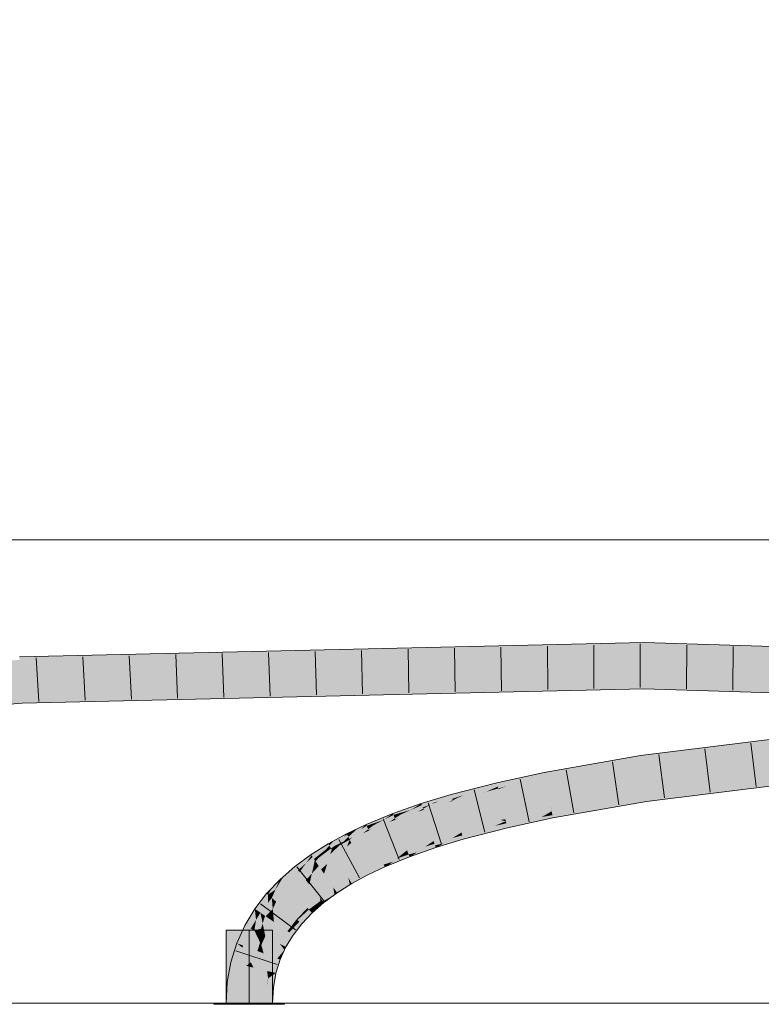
# Model space of a CAD drawing. Extents: x -620 to 300, y 62 to 1107.
# Tile 167 of 256: x 160.44 to 164.44, y 784.98 to 790.29. Entities that reach past the tile are written whole.
import ezdxf
from ezdxf.lldxf.tags import DXFTag

# ---------------------------------------------------------------- set-up
doc = ezdxf.new("R2010")
doc.units = 0
doc.layers.get('0').update_dxf_attribs({"lineweight": 35})
for name, color, linetype, lineweight, true_color in [('E_Detail_Beschriftung', 7, 'Continuous', 13, 0x009900), ('E_Leerrohr 25-A06G9G0X8I', 7, 'Continuous', 9, 0xff8000), ('E_Leerrohr 25-Shading', 7, 'Continuous', 9, 0xff8000), ('E_Leerrohr 32-A06G9G128I', 7, 'Continuous', 9, 0x00b300), ('E_Leerrohr 32-Shading', 7, 'Continuous', 9, 0x00b300)]:
    doc.layers.add(name, color=color, linetype=linetype, lineweight=lineweight, true_color=true_color)
doc.layers.add('E_Detail_Linie_Text_Bem', color=7, linetype='Continuous', lineweight=13)
doc.styles.get("Standard").update_dxf_attribs({"font": 'ARIALN.TTF'})
tags = doc.linetypes.add('STRICHPUNKT2-A06G9G0Y8I', pattern=[12.7, 6.35, -3.175, 0, -3.175]).pattern_tags.tags
tags[10:11] = [DXFTag(74, 4), DXFTag(75, 0), DXFTag(340, '0'), DXFTag(46, 0.0), DXFTag(50, 0.0), DXFTag(44, 0.0), DXFTag(45, 0.0)]
tags[8:9] = [DXFTag(74, 4), DXFTag(75, 0), DXFTag(340, '0'), DXFTag(46, 0.0), DXFTag(50, 0.0), DXFTag(44, 0.0), DXFTag(45, 0.0)]
tags[6:7] = [DXFTag(74, 4), DXFTag(75, 0), DXFTag(340, '0'), DXFTag(46, 0.0), DXFTag(50, 0.0), DXFTag(44, 0.0), DXFTag(45, 0.0)]
tags[4:5] = [DXFTag(74, 4), DXFTag(75, 0), DXFTag(340, '0'), DXFTag(46, 0.0), DXFTag(50, 0.0), DXFTag(44, 0.0), DXFTag(45, 0.0)]

# ---------------------------------------------------------------- blocks, each defined once
blk = doc.blocks.new('Shading-A06G9FMN8I', base_point=(255.3952, 758.4784))
at = {"layer": 'E_Leerrohr 25-Shading', "color": 31, "true_color": 0xecb67f}
for points in [[(161.6798, 785.3788), (161.5548, 785.3788), (161.6798, 784.9848), (161.5548, 784.9848)], [(161.8048, 785.3788), (161.6798, 785.3788), (161.8048, 784.9848), (161.6798, 784.9848)], [(161.5966, 784.9848), (161.4898, 784.9848), (161.5979, 784.9788), (161.4898, 784.9788)], [(161.6798, 784.9788), (161.6798, 784.9848), (161.5979, 784.9788), (161.5966, 784.9848)], [(161.7123, 784.9848), (161.6798, 784.9848), (161.7123, 784.9788), (161.6798, 784.9788)], [(161.8698, 784.9788), (161.8698, 784.9848), (161.7123, 784.9788), (161.7123, 784.9848)]]:
    blk.add_solid(points, dxfattribs=at)
at = {"layer": 'E_Leerrohr 32-Shading', "color": 83, "true_color": 0x7fbd7f}
for points in [[(160.443, 786.8165), (160.5512, 786.8202), (161.1741, 786.87), (162.7274, 786.9058)], [(160.4789, 786.8173), (163.8084, 786.9308), (160.5512, 786.8202)], [(160.4789, 786.8173), (163.1117, 786.8781), (163.8084, 786.9308), (163.8083, 786.9009)], [(160.5512, 786.8202), (163.8084, 786.9308), (162.7274, 786.9058)], [(163.1117, 786.8781), (163.8083, 786.8942), (163.8083, 786.9009)], [(163.8084, 786.9308), (163.8083, 786.8942), (166.8681, 786.8339), (166.8664, 786.7974)], [(158.5978, 786.6513), (160.443, 786.8165), (160.4418, 786.8376)], [(161.1741, 786.87), (160.4409, 786.8531), (160.4418, 786.8376)], [(160.443, 786.8165), (161.1741, 786.87), (160.4418, 786.8376)], [(160.5512, 786.8202), (160.443, 786.8165), (160.4789, 786.8173)], [(161.9513, 786.6541), (163.8078, 786.7174), (160.4533, 786.64)], [(163.8077, 786.6808), (163.8078, 786.7174), (163.1249, 786.665), (161.9513, 786.6541)], [(163.8078, 786.7174), (163.8077, 786.6809), (165.4275, 786.6477)], [(166.1225, 786.6335), (163.8077, 786.6809), (164.9655, 786.6441), (163.8077, 786.6808)], [(166.8581, 786.6184), (166.8582, 786.6208), (165.4275, 786.6477), (163.8078, 786.7174)], [(156.6382, 786.2984), (159.3513, 786.5159), (160.4533, 786.64)], [(160.4554, 786.6044), (160.4533, 786.64), (159.3513, 786.5159)], [(160.4968, 786.6044), (161.9513, 786.6541), (160.4554, 786.6044), (160.4533, 786.64)], [(161.9513, 786.6541), (160.4968, 786.6044), (163.1249, 786.665)], [(160.4555, 786.6035), (160.4554, 786.6044), (158.8616, 786.4608), (159.3513, 786.5159)], [(160.4554, 786.6044), (160.4555, 786.6035), (160.4968, 786.6044)], [(165.2839, 786.5051), (163.7889, 786.3215), (166.1287, 786.572), (163.7937, 786.2852)], [(163.817, 786.1099), (163.8218, 786.0737), (166.1438, 786.3958), (166.147, 786.3593)], [(163.2738, 786.2106), (163.7889, 786.3215), (163.6096, 786.2897)], [(163.2738, 786.2106), (163.2758, 786.1997), (163.7889, 786.3215), (163.5472, 786.261)], [(163.7937, 786.2852), (163.7896, 786.3159), (163.277, 786.1935), (163.5472, 786.261)], [(163.7896, 786.3159), (163.7889, 786.3215), (163.5472, 786.261)], [(163.6096, 786.2897), (163.3528, 786.2441), (163.2738, 786.2106), (163.2712, 786.2241)], [(163.2758, 786.1997), (163.277, 786.1935), (163.5472, 786.261)], [(163.1184, 786.1969), (163.014, 786.1744), (163.0157, 786.1669)], [(163.204, 786.2053), (163.2702, 786.2296), (163.0157, 786.1669), (163.1184, 786.1969)], [(163.204, 786.2053), (163.0157, 786.1669), (163.0189, 786.1535)], [(163.204, 786.2053), (163.0272, 786.1558), (163.0214, 786.1427), (163.0191, 786.1525)], [(163.204, 786.2053), (163.0214, 786.1427), (163.0656, 786.1546)], [(163.2738, 786.2106), (163.2712, 786.2241), (163.0656, 786.1546), (163.204, 786.2053)], [(163.2293, 786.1986), (163.0656, 786.1546), (163.1726, 786.1776)], [(163.1312, 786.1622), (163.277, 786.1935), (163.2758, 786.1997)], [(163.2758, 786.1997), (163.1726, 786.1776), (163.1314, 786.1622)], [(163.2738, 786.2106), (163.2293, 786.1986), (163.2758, 786.1997), (163.1726, 786.1776)], [(163.2712, 786.2241), (163.2702, 786.2296), (163.204, 786.2053)], [(163.3528, 786.2441), (163.2702, 786.2296), (163.2712, 786.2241)], [(162.9042, 786.1462), (162.7675, 786.1111), (162.7705, 786.1003)], [(162.7705, 786.1003), (162.869, 786.1235), (162.9042, 786.1462), (162.9319, 786.1533)], [(163.0189, 786.1535), (163.0157, 786.1669), (162.7886, 786.0806), (162.9211, 786.1357)], [(163.0189, 786.1535), (162.7886, 786.0806), (163.0191, 786.1525), (162.9557, 786.1252)], [(162.869, 786.1235), (162.9211, 786.1357), (162.9319, 786.1533), (163.014, 786.1744)], [(163.0157, 786.1669), (163.014, 786.1744), (162.9211, 786.1357)], [(162.9354, 786.1165), (163.0224, 786.1387), (163.0214, 786.1427)], [(163.0214, 786.1427), (162.9557, 786.1252), (162.9356, 786.1165)], [(162.9557, 786.1252), (163.0214, 786.1427), (163.0191, 786.1525)], [(163.0272, 786.1558), (163.0189, 786.1535), (163.0191, 786.1525)], [(163.0214, 786.1427), (163.0224, 786.1387), (163.0656, 786.1546)], [(163.1726, 786.1776), (163.0656, 786.1546), (163.1312, 786.1622), (163.0224, 786.1387)], [(163.1726, 786.1776), (163.1312, 786.1622), (163.1314, 786.1622)], [(162.7116, 786.0942), (162.6075, 786.0626), (162.6104, 786.0536)], [(162.6104, 786.0536), (162.6798, 786.0687), (162.7116, 786.0942), (162.7432, 786.1038)], [(162.7741, 786.0873), (162.7705, 786.1003), (162.629, 786.0335), (162.6992, 786.0729)], [(162.7741, 786.0873), (162.629, 786.0335), (162.7762, 786.0795), (162.7629, 786.0728)], [(162.6798, 786.0687), (162.6992, 786.0729), (162.7432, 786.1038), (162.7675, 786.1111)], [(162.7705, 786.1003), (162.7675, 786.1111), (162.6992, 786.0729)], [(162.7741, 786.0873), (162.8353, 786.1075), (162.7705, 786.1003), (162.869, 786.1235)], [(162.8353, 786.1075), (162.7741, 786.0873), (162.7762, 786.0795)], [(162.9211, 786.1357), (162.8353, 786.1075), (162.777, 786.0769), (162.7762, 786.0795)], [(162.9211, 786.1357), (162.777, 786.0769), (162.7886, 786.0806)], [(162.9557, 786.1252), (162.7886, 786.0806), (162.9354, 786.1165), (162.7772, 786.0759)], [(162.8353, 786.1075), (162.9211, 786.1357), (162.869, 786.1235)], [(162.9557, 786.1252), (162.9354, 786.1165), (162.9356, 786.1165)], [(163.578, 786.0458), (163.817, 786.1099), (163.3123, 786.0078), (163.31, 786.0199)], [(163.8208, 786.0807), (163.817, 786.1099), (163.578, 786.0458)], [(162.5378, 786.0381), (162.4545, 786.0089), (162.4575, 786.001)], [(162.4575, 786.001), (162.5217, 786.0189), (162.5378, 786.0381), (162.5678, 786.0486)], [(162.6148, 786.0403), (162.6104, 786.0536), (162.4798, 785.9824), (162.5509, 786.027)], [(162.6148, 786.0403), (162.4798, 785.9824), (162.6169, 786.0338), (162.5973, 786.0224)], [(162.5217, 786.0189), (162.5509, 786.027), (162.5678, 786.0486), (162.6075, 786.0626)], [(162.6104, 786.0536), (162.6075, 786.0626), (162.5509, 786.027)], [(162.5973, 786.0224), (162.6183, 786.0295), (162.6169, 786.0338)], [(162.6148, 786.0403), (162.6603, 786.0579), (162.6104, 786.0536), (162.6798, 786.0687)], [(162.6603, 786.0579), (162.6148, 786.0403), (162.6169, 786.0338)], [(162.6992, 786.0729), (162.6603, 786.0579), (162.6183, 786.0295), (162.6169, 786.0338)], [(162.6992, 786.0729), (162.6183, 786.0295), (162.629, 786.0335)], [(162.6183, 786.0295), (162.6189, 786.0278), (162.629, 786.0335)], [(162.7629, 786.0728), (162.629, 786.0335), (162.7563, 786.0695), (162.6189, 786.0278)], [(162.6603, 786.0579), (162.6992, 786.0729), (162.6798, 786.0687)], [(162.7563, 786.0695), (162.7772, 786.0759), (162.777, 786.0769)], [(162.7629, 786.0728), (162.7563, 786.0695), (162.7565, 786.0696)], [(162.777, 786.0769), (162.7629, 786.0728), (162.7565, 786.0696)], [(162.7629, 786.0728), (162.777, 786.0769), (162.7762, 786.0795)], [(162.777, 786.0769), (162.7772, 786.0759), (162.7886, 786.0806)], [(163.3139, 785.9992), (163.4921, 786.0228), (163.3123, 786.0078), (163.578, 786.0458)], [(163.4921, 786.0228), (163.406, 785.9998), (163.6657, 786.0459)], [(163.6657, 786.0459), (163.578, 786.0458), (163.4921, 786.0228)], [(163.6657, 786.0459), (163.8218, 786.0737), (163.578, 786.0458), (163.8208, 786.0807)], [(162.3835, 785.9797), (162.3096, 785.9493), (162.313, 785.9417)], [(162.313, 785.9417), (162.3721, 785.9623), (162.3835, 785.9797), (162.4082, 785.9898)], [(162.4626, 785.9877), (162.4575, 786.001), (162.3365, 785.9244), (162.4058, 785.9741)], [(162.4626, 785.9877), (162.3365, 785.9244), (162.4647, 785.9821), (162.4432, 785.9673)], [(162.3721, 785.9623), (162.4058, 785.9741), (162.4082, 785.9898), (162.4545, 786.0089)], [(162.4575, 786.001), (162.4545, 786.0089), (162.4058, 785.9741)], [(162.4432, 785.9673), (162.4667, 785.9767), (162.4647, 785.9821)], [(162.4626, 785.9877), (162.4976, 786.0033), (162.4575, 786.001), (162.5217, 786.0189)], [(162.4976, 786.0033), (162.4626, 785.9877), (162.4647, 785.9821)], [(162.5509, 786.027), (162.4976, 786.0033), (162.4667, 785.9767), (162.4647, 785.9821)], [(162.5509, 786.027), (162.4667, 785.9767), (162.4798, 785.9824)], [(162.4667, 785.9767), (162.4675, 785.9747), (162.4798, 785.9824)], [(162.5973, 786.0224), (162.4798, 785.9824), (162.5879, 786.017), (162.4675, 785.9747)], [(162.4976, 786.0033), (162.5509, 786.027), (162.5217, 786.0189)], [(162.5879, 786.017), (162.6189, 786.0278), (162.6183, 786.0295)], [(162.5973, 786.0224), (162.5879, 786.017), (162.5881, 786.017)], [(162.6183, 786.0295), (162.5973, 786.0224), (162.5881, 786.017)], [(163.2924, 786.0098), (163.31, 786.0199), (163.0634, 785.9645), (163.0629, 785.9667)], [(163.0642, 785.9611), (163.2776, 786.0012), (163.0634, 785.9645), (163.2924, 786.0098)], [(163.0656, 785.9552), (163.2564, 785.989), (163.0642, 785.9611), (163.2776, 786.0012)], [(163.0674, 785.9476), (163.2317, 785.9748), (163.0656, 785.9552), (163.2564, 785.989)], [(163.3168, 785.9839), (163.3159, 785.9888), (163.2062, 785.9601), (163.2317, 785.9748)], [(163.2317, 785.9748), (163.3159, 785.9888), (163.2564, 785.989), (163.3139, 785.9992)], [(163.2564, 785.989), (163.3139, 785.9992), (163.2776, 786.0012), (163.3123, 786.0078)], [(163.2776, 786.0012), (163.3123, 786.0078), (163.2924, 786.0098), (163.3112, 786.0135)], [(163.3112, 786.0135), (163.31, 786.0199), (163.2924, 786.0098)], [(163.406, 785.9998), (163.4921, 786.0228), (163.3159, 785.9888), (163.3139, 785.9992)], [(163.3159, 785.9888), (163.3168, 785.9839), (163.406, 785.9998)], [(162.2073, 785.8945), (162.2425, 785.9078), (162.2482, 785.92), (162.2648, 785.9279)], [(162.3187, 785.9287), (162.313, 785.9417), (162.2368, 785.881), (162.2807, 785.9221)], [(162.3187, 785.9287), (162.2368, 785.881), (162.321, 785.9233), (162.3042, 785.9097)], [(162.2425, 785.9078), (162.2807, 785.9221), (162.2648, 785.9279), (162.3096, 785.9493)], [(162.313, 785.9417), (162.3096, 785.9493), (162.2807, 785.9221)], [(162.3187, 785.9287), (162.3483, 785.9442), (162.313, 785.9417), (162.3721, 785.9623)], [(162.3483, 785.9442), (162.3187, 785.9287), (162.321, 785.9233)], [(162.4058, 785.9741), (162.3483, 785.9442), (162.3234, 785.9179), (162.321, 785.9233)], [(162.4058, 785.9741), (162.3234, 785.9179), (162.3365, 785.9244)], [(162.4432, 785.9673), (162.3365, 785.9244), (162.4333, 785.9606), (162.3244, 785.9158)], [(162.3483, 785.9442), (162.4058, 785.9741), (162.3721, 785.9623)], [(162.4333, 785.9606), (162.4675, 785.9747), (162.4667, 785.9767)], [(162.4432, 785.9673), (162.4333, 785.9606), (162.4335, 785.9607)], [(162.4667, 785.9767), (162.4432, 785.9673), (162.4335, 785.9607)], [(163.0508, 785.9614), (163.0629, 785.9667), (162.8241, 785.9054)], [(162.8245, 785.9041), (163.0327, 785.9536), (162.8241, 785.9054), (163.0508, 785.9614)], [(162.8253, 785.9008), (163.0049, 785.9414), (162.8245, 785.9041), (163.0327, 785.9536)], [(162.8267, 785.8959), (162.9716, 785.927), (162.8253, 785.9008), (163.0049, 785.9414)], [(162.8284, 785.8898), (162.9372, 785.912), (162.8267, 785.8959), (162.9716, 785.927)], [(162.9372, 785.912), (163.0695, 785.9389), (162.9716, 785.927), (163.0674, 785.9476)], [(163.0206, 785.918), (163.0713, 785.931), (162.9372, 785.912), (163.0695, 785.9389)], [(162.9716, 785.927), (163.0674, 785.9476), (163.0049, 785.9414), (163.0656, 785.9552)], [(163.0049, 785.9414), (163.0656, 785.9552), (163.0327, 785.9536), (163.0642, 785.9611)], [(163.0327, 785.9536), (163.0642, 785.9611), (163.0508, 785.9614), (163.0634, 785.9645)], [(163.0634, 785.9645), (163.0629, 785.9667), (163.0508, 785.9614)], [(163.2062, 785.9601), (163.2317, 785.9748), (163.0695, 785.9389), (163.0674, 785.9476)], [(163.0695, 785.9389), (163.0713, 785.931), (163.2062, 785.9601)], [(162.1148, 785.8304), (162.1873, 785.8806), (162.1119, 785.8353), (162.1272, 785.8518)], [(162.1148, 785.8304), (162.121, 785.8196), (162.1873, 785.8806), (162.1453, 785.8359)], [(162.1272, 785.8518), (162.1873, 785.8806), (162.1368, 785.8621), (162.2048, 785.8993)], [(162.2137, 785.8818), (162.2073, 785.8945), (162.1453, 785.8359), (162.1873, 785.8806)], [(162.2137, 785.8818), (162.1453, 785.8359), (162.2138, 785.8817), (162.1859, 785.8551)], [(162.1859, 785.8551), (162.2193, 785.8708), (162.2138, 785.8817)], [(162.2073, 785.8945), (162.2048, 785.8993), (162.1873, 785.8806)], [(162.2482, 785.92), (162.2048, 785.8993), (162.2073, 785.8945)], [(162.2137, 785.8818), (162.2141, 785.882), (162.2073, 785.8945), (162.2425, 785.9078)], [(162.2137, 785.8818), (162.2193, 785.8708), (162.2807, 785.9221), (162.2368, 785.881)], [(162.2141, 785.882), (162.2807, 785.9221), (162.2425, 785.9078)], [(162.2193, 785.8708), (162.2215, 785.8667), (162.2368, 785.881)], [(162.3042, 785.9097), (162.2368, 785.881), (162.2933, 785.9009), (162.2215, 785.8667)], [(162.2933, 785.9009), (162.3244, 785.9158), (162.3234, 785.9179)], [(162.3042, 785.9097), (162.2933, 785.9009), (162.2934, 785.9011)], [(162.3234, 785.9179), (162.3042, 785.9097), (162.2934, 785.9011)], [(162.3042, 785.9097), (162.3234, 785.9179), (162.321, 785.9233)], [(162.3234, 785.9179), (162.3244, 785.9158), (162.3365, 785.9244)], [(162.8193, 785.9025), (162.8241, 785.9054), (162.6738, 785.8598)], [(162.6743, 785.8582), (162.8086, 785.8961), (162.6738, 785.8598), (162.8193, 785.9025)], [(162.6753, 785.855), (162.7932, 785.8868), (162.6743, 785.8582), (162.8086, 785.8961)], [(162.6767, 785.8507), (162.7757, 785.8763), (162.6753, 785.855), (162.7932, 785.8868)], [(162.6787, 785.8446), (162.7535, 785.8629), (162.6767, 785.8507), (162.7757, 785.8763)], [(162.7268, 785.8469), (162.8334, 785.8714), (162.7535, 785.8629), (162.8306, 785.8818)], [(162.7535, 785.8629), (162.8306, 785.8818), (162.7757, 785.8763), (162.8284, 785.8898)], [(162.7757, 785.8763), (162.8284, 785.8898), (162.7932, 785.8868), (162.8267, 785.8959)], [(162.7932, 785.8868), (162.8267, 785.8959), (162.8086, 785.8961), (162.8253, 785.9008)], [(162.8086, 785.8961), (162.8253, 785.9008), (162.8193, 785.9025), (162.8245, 785.9041)], [(162.8245, 785.9041), (162.8241, 785.9054), (162.8193, 785.9025)], [(162.8306, 785.8818), (162.8969, 785.8945), (162.8284, 785.8898), (162.9372, 785.912)], [(162.8512, 785.8746), (162.8969, 785.8945), (162.8334, 785.8714), (162.8306, 785.8818)], [(162.8334, 785.8714), (162.8338, 785.8701), (162.8512, 785.8746)], [(162.8969, 785.8945), (162.8512, 785.8746), (163.0206, 785.918)], [(163.0206, 785.918), (162.9372, 785.912), (162.8969, 785.8945)], [(162.1077, 785.8425), (162.106, 785.8453), (162.0156, 785.7824), (162.0243, 785.7938)], [(162.1077, 785.8425), (162.0156, 785.7824), (162.0217, 785.7734)], [(162.1119, 785.8353), (162.1077, 785.8425), (162.0286, 785.7633), (162.0217, 785.7734)], [(162.1119, 785.8353), (162.0286, 785.7633), (162.0925, 785.813)], [(162.1148, 785.8304), (162.0548, 785.7697), (162.121, 785.8196)], [(162.0548, 785.7697), (162.1245, 785.8137), (162.121, 785.8196)], [(162.0551, 785.7701), (162.1148, 785.8304), (162.0925, 785.813)], [(162.1148, 785.8304), (162.1119, 785.8353), (162.0925, 785.813)], [(162.1302, 785.8585), (162.106, 785.8453), (162.1077, 785.8425)], [(162.1077, 785.8425), (162.1272, 785.8518), (162.1302, 785.8585), (162.1368, 785.8621)], [(162.1272, 785.8518), (162.1077, 785.8425), (162.1119, 785.8353)], [(162.121, 785.8196), (162.1245, 785.8137), (162.1453, 785.8359)], [(162.1859, 785.8551), (162.1453, 785.8359), (162.1668, 785.8368), (162.1245, 785.8137)], [(162.1668, 785.8368), (162.2215, 785.8667), (162.2193, 785.8708)], [(162.1859, 785.8551), (162.1668, 785.8368), (162.1669, 785.8369)], [(162.2193, 785.8708), (162.1859, 785.8551), (162.1669, 785.8369)], [(162.6686, 785.8563), (162.6738, 785.8598), (162.5304, 785.8094)], [(162.531, 785.8079), (162.6587, 785.8496), (162.5304, 785.8094), (162.6686, 785.8563)], [(162.532, 785.8052), (162.6463, 785.8412), (162.531, 785.8079), (162.6587, 785.8496)], [(162.5336, 785.801), (162.6297, 785.8299), (162.532, 785.8052), (162.6463, 785.8412)], [(162.5359, 785.795), (162.6087, 785.8157), (162.5336, 785.801), (162.6297, 785.8299)], [(162.6851, 785.825), (162.6848, 785.8259), (162.555, 785.7793), (162.5837, 785.7987)], [(162.5837, 785.7987), (162.6848, 785.8259), (162.6087, 785.8157), (162.6814, 785.8364)], [(162.6087, 785.8157), (162.6814, 785.8364), (162.6297, 785.8299), (162.6787, 785.8446)], [(162.6297, 785.8299), (162.6787, 785.8446), (162.6463, 785.8412), (162.6767, 785.8507)], [(162.6463, 785.8412), (162.6767, 785.8507), (162.6587, 785.8496), (162.6753, 785.855)], [(162.6587, 785.8496), (162.6753, 785.855), (162.6686, 785.8563), (162.6743, 785.8582)], [(162.6743, 785.8582), (162.6738, 785.8598), (162.6686, 785.8563)], [(162.6814, 785.8364), (162.7268, 785.8469), (162.6787, 785.8446), (162.7535, 785.8629)], [(162.6958, 785.8282), (162.7268, 785.8469), (162.6848, 785.8259), (162.6814, 785.8364)], [(162.6848, 785.8259), (162.6851, 785.825), (162.6958, 785.8282)], [(162.8338, 785.8701), (162.8334, 785.8714), (162.6958, 785.8282), (162.7268, 785.8469)], [(162.0156, 785.7824), (162.0128, 785.7865), (161.9428, 785.7014), (161.9259, 785.7224)], [(162.0156, 785.7824), (161.9428, 785.7014), (161.9862, 785.7411)], [(162.0217, 785.7734), (161.9569, 785.6998), (162.0286, 785.7633)], [(161.957, 785.6999), (162.0217, 785.7734), (161.9862, 785.7411)], [(162.0217, 785.7734), (162.0156, 785.7824), (161.9862, 785.7411)], [(162.0243, 785.7938), (162.0128, 785.7865), (162.0156, 785.7824)], [(162.0548, 785.7697), (162.0551, 785.7701), (162.0286, 785.7633), (162.0925, 785.813)], [(162.0548, 785.7697), (162.0286, 785.7633), (162.0334, 785.7562)], [(162.526, 785.8059), (162.5304, 785.8094), (162.3954, 785.7538)], [(162.3958, 785.7528), (162.5189, 785.8002), (162.3954, 785.7538), (162.526, 785.8059)], [(162.3969, 785.7504), (162.5082, 785.7916), (162.3958, 785.7528), (162.5189, 785.8002)], [(162.3987, 785.7463), (162.4937, 785.78), (162.3969, 785.7504), (162.5082, 785.7916)], [(162.4013, 785.7404), (162.4754, 785.7653), (162.3987, 785.7463), (162.4937, 785.78)], [(162.5434, 785.7752), (162.543, 785.7763), (162.429, 785.7281), (162.4536, 785.7479)], [(162.4536, 785.7479), (162.543, 785.7763), (162.4754, 785.7653), (162.539, 785.7867)], [(162.4754, 785.7653), (162.539, 785.7867), (162.4937, 785.78), (162.5359, 785.795)], [(162.4937, 785.78), (162.5359, 785.795), (162.5082, 785.7916), (162.5336, 785.801)], [(162.5082, 785.7916), (162.5336, 785.801), (162.5189, 785.8002), (162.532, 785.8052)], [(162.5189, 785.8002), (162.532, 785.8052), (162.526, 785.8059), (162.531, 785.8079)], [(162.531, 785.8079), (162.5304, 785.8094), (162.526, 785.8059)], [(162.539, 785.7867), (162.5837, 785.7987), (162.5359, 785.795), (162.6087, 785.8157)], [(162.555, 785.7793), (162.5837, 785.7987), (162.543, 785.7763), (162.539, 785.7867)], [(162.543, 785.7763), (162.5434, 785.7752), (162.555, 785.7793)], [(161.9259, 785.7224), (161.8698, 785.6735), (161.8712, 785.6261), (161.8512, 785.647)], [(161.9428, 785.7014), (161.9259, 785.7224), (161.8724, 785.6271), (161.8712, 785.6261)], [(161.9569, 785.6998), (161.957, 785.6999), (161.9428, 785.7014), (161.9862, 785.7411)], [(161.9569, 785.6998), (162.0334, 785.7562), (162.0286, 785.7633)], [(162.3958, 785.7528), (162.3954, 785.7538), (162.3018, 785.7092)], [(162.3024, 785.7081), (162.3969, 785.7504), (162.3018, 785.7092), (162.3958, 785.7528)], [(162.3038, 785.7055), (162.3987, 785.7463), (162.3024, 785.7081), (162.3969, 785.7504)], [(162.3059, 785.7012), (162.4013, 785.7404), (162.3038, 785.7055), (162.3987, 785.7463)], [(162.3091, 785.695), (162.4048, 785.7324), (162.3059, 785.7012), (162.4013, 785.7404)], [(162.4092, 785.7222), (162.4048, 785.7324), (162.3133, 785.6868), (162.3091, 785.695)], [(162.3133, 785.6868), (162.3185, 785.6766), (162.4092, 785.7222), (162.41, 785.7203)], [(162.4048, 785.7324), (162.4536, 785.7479), (162.4013, 785.7404), (162.4754, 785.7653)], [(162.429, 785.7281), (162.4536, 785.7479), (162.4092, 785.7222), (162.4048, 785.7324)], [(162.4092, 785.7222), (162.41, 785.7203), (162.429, 785.7281)], [(161.8698, 785.6735), (161.8459, 785.6526), (161.8512, 785.647)], [(161.9488, 785.6938), (161.9428, 785.7014), (161.8724, 785.6271)], [(161.9569, 785.6998), (161.9428, 785.7014), (161.9488, 785.6938)], [(162.2143, 785.6598), (162.214, 785.6613), (162.133, 785.6102)], [(162.3024, 785.7081), (162.3018, 785.7092), (162.214, 785.6613)], [(162.2148, 785.66), (162.3038, 785.7055), (162.214, 785.6613), (162.3024, 785.7081)], [(162.2148, 785.66), (162.214, 785.6613), (162.2143, 785.6598)], [(162.2164, 785.6573), (162.3059, 785.7012), (162.2148, 785.66), (162.3038, 785.7055)], [(162.219, 785.6529), (162.3091, 785.695), (162.2164, 785.6573), (162.3059, 785.7012)], [(162.2227, 785.6465), (162.3133, 785.6868), (162.219, 785.6529), (162.3091, 785.695)], [(162.3185, 785.6767), (162.3133, 785.6868), (162.2275, 785.6384), (162.2227, 785.6465)], [(162.2275, 785.6384), (162.2326, 785.6297), (162.3185, 785.6767), (162.3185, 785.6766)], [(161.8048, 785.6094), (161.7736, 785.5765), (161.7811, 785.5701)], [(161.7811, 785.5701), (161.8202, 785.597), (161.8048, 785.6094), (161.8428, 785.6494)], [(161.8712, 785.6261), (161.8512, 785.647), (161.8014, 785.5527), (161.8216, 785.598)], [(161.8202, 785.597), (161.8216, 785.598), (161.8428, 785.6494), (161.8459, 785.6526)], [(161.8512, 785.647), (161.8459, 785.6526), (161.8216, 785.598)], [(162.1333, 785.6085), (162.133, 785.6102), (162.0594, 785.5559)], [(162.0604, 785.5546), (162.1339, 785.6047), (162.0594, 785.5559), (162.1333, 785.6085)], [(162.1339, 785.6089), (162.215, 785.6566), (162.133, 785.6102), (162.2143, 785.6598)], [(162.1339, 785.6089), (162.133, 785.6102), (162.1333, 785.6085)], [(162.1339, 785.6047), (162.1358, 785.6061), (162.1333, 785.6085), (162.1339, 785.6089)], [(162.1358, 785.6061), (162.2162, 785.6513), (162.1339, 785.6089), (162.215, 785.6566)], [(162.1389, 785.6016), (162.2178, 785.6439), (162.1358, 785.6061), (162.2162, 785.6513)], [(162.1432, 785.5953), (162.2198, 785.6345), (162.1389, 785.6016), (162.2178, 785.6439)], [(162.2222, 785.6232), (162.2198, 785.6345), (162.1486, 785.5874), (162.1432, 785.5953)], [(162.1486, 785.5874), (162.1537, 785.58), (162.2222, 785.6232)], [(162.215, 785.6566), (162.2164, 785.6573), (162.2143, 785.6598), (162.2148, 785.66)], [(162.2162, 785.6513), (162.219, 785.6529), (162.215, 785.6566), (162.2164, 785.6573)], [(162.2178, 785.6439), (162.2227, 785.6465), (162.2162, 785.6513), (162.219, 785.6529)], [(162.2198, 785.6345), (162.2275, 785.6384), (162.2178, 785.6439), (162.2227, 785.6465)], [(162.2326, 785.6297), (162.2275, 785.6384), (162.2222, 785.6232), (162.2198, 785.6345)], [(161.7736, 785.5765), (161.7099, 785.4939), (161.7811, 785.5701), (161.7341, 785.4773)], [(161.7811, 785.5701), (161.7341, 785.4773), (161.7814, 785.5269), (161.7401, 785.4732)], [(161.7966, 785.5568), (161.8182, 785.5924), (161.7811, 785.5701), (161.8202, 785.597)], [(161.7811, 785.5701), (161.7814, 785.5269), (161.7966, 785.5568)], [(161.7814, 785.5269), (161.8014, 785.5527), (161.7966, 785.5568)], [(161.8014, 785.5527), (161.8216, 785.598), (161.7966, 785.5568)], [(161.8182, 785.5924), (161.8216, 785.598), (161.8202, 785.597)], [(162.0598, 785.5541), (162.0594, 785.5559), (161.9934, 785.4984)], [(161.9946, 785.4971), (162.0607, 785.5502), (161.9934, 785.4984), (162.0598, 785.5541)], [(162.0604, 785.5546), (162.0594, 785.5559), (162.0598, 785.5541)], [(162.0607, 785.5502), (162.0627, 785.5518), (162.0598, 785.5541), (162.0604, 785.5546)], [(162.0627, 785.5518), (162.1348, 785.5989), (162.0604, 785.5546), (162.1339, 785.6047)], [(162.0663, 785.5473), (162.1361, 785.5908), (162.0627, 785.5518), (162.1348, 785.5989)], [(162.0711, 785.5413), (162.1376, 785.5809), (162.0663, 785.5473), (162.1361, 785.5908)], [(162.1394, 785.5695), (162.1376, 785.5809), (162.077, 785.5339), (162.0711, 785.5413)], [(162.077, 785.5339), (162.0823, 785.5273), (162.1394, 785.5695)], [(162.1348, 785.5989), (162.1389, 785.6016), (162.1339, 785.6047), (162.1358, 785.6061)], [(162.1361, 785.5908), (162.1432, 785.5953), (162.1348, 785.5989), (162.1389, 785.6016)], [(162.1376, 785.5809), (162.1486, 785.5874), (162.1361, 785.5908), (162.1432, 785.5953)], [(162.1537, 785.58), (162.1486, 785.5874), (162.1394, 785.5695), (162.1376, 785.5809)], [(161.9973, 785.4943), (162.0621, 785.5441), (161.9946, 785.4971), (162.0607, 785.5502)], [(162.0013, 785.4901), (162.064, 785.5361), (161.9973, 785.4943), (162.0621, 785.5441)], [(162.0066, 785.4846), (162.0663, 785.5264), (162.0013, 785.4901), (162.064, 785.5361)], [(162.0688, 785.5156), (162.0663, 785.5264), (162.013, 785.4779), (162.0066, 785.4846)], [(162.013, 785.4779), (162.0187, 785.4719), (162.0688, 785.5156)], [(162.0621, 785.5441), (162.0663, 785.5473), (162.0607, 785.5502), (162.0627, 785.5518)], [(162.064, 785.5361), (162.0711, 785.5413), (162.0621, 785.5441), (162.0663, 785.5473)], [(162.0663, 785.5264), (162.077, 785.5339), (162.064, 785.5361), (162.0711, 785.5413)], [(162.0823, 785.5273), (162.077, 785.5339), (162.0688, 785.5156), (162.0663, 785.5264)], [(161.7099, 785.4939), (161.6558, 785.4046), (161.7165, 785.4342), (161.6882, 785.3875)], [(161.7099, 785.4939), (161.7165, 785.4342), (161.7341, 785.4773)], [(161.7165, 785.4342), (161.7401, 785.4732), (161.7341, 785.4773)], [(161.9946, 785.4971), (161.9934, 785.4984), (161.9355, 785.4375)], [(161.9369, 785.4363), (161.9973, 785.4943), (161.9355, 785.4375), (161.9946, 785.4971)], [(161.9399, 785.4337), (162.0013, 785.4901), (161.9369, 785.4363), (161.9973, 785.4943)], [(161.9444, 785.4299), (162.0066, 785.4846), (161.9399, 785.4337), (162.0013, 785.4901)], [(162.013, 785.4779), (162.0066, 785.4846), (161.9501, 785.425), (161.9444, 785.4299)], [(161.9501, 785.425), (161.9633, 785.4137), (162.013, 785.4779), (162.0187, 785.4719)], [(161.6124, 785.3086), (161.6467, 785.2957), (161.6558, 785.4046), (161.6882, 785.3875)], [(161.9369, 785.4363), (161.9355, 785.4375), (161.8858, 785.3732)], [(161.8875, 785.3721), (161.9399, 785.4337), (161.8858, 785.3732), (161.9369, 785.4363)], [(161.8908, 785.3698), (161.9444, 785.4299), (161.8875, 785.3721), (161.9399, 785.4337)], [(161.9501, 785.425), (161.9444, 785.4299), (161.8956, 785.3665), (161.8908, 785.3698)], [(161.8956, 785.3665), (161.916, 785.3525), (161.9501, 785.425), (161.9633, 785.4137)], [(161.8875, 785.3721), (161.8858, 785.3732), (161.8446, 785.3052)], [(161.8464, 785.3043), (161.8908, 785.3698), (161.8446, 785.3052), (161.8875, 785.3721)], [(161.8956, 785.3665), (161.8908, 785.3698), (161.85, 785.3024), (161.8464, 785.3043)], [(161.85, 785.3024), (161.877, 785.2881), (161.8956, 785.3665), (161.916, 785.3525)], [(161.6124, 785.3086), (161.5807, 785.2064), (161.6432, 785.2846), (161.5981, 785.2021)], [(161.6124, 785.3086), (161.6432, 785.2846), (161.6467, 785.2957)], [(161.846, 785.3034), (161.8446, 785.3052), (161.812, 785.233)], [(161.8139, 785.2322), (161.8487, 785.2999), (161.812, 785.233), (161.846, 785.3034)], [(161.8698, 785.2723), (161.8487, 785.2999), (161.8313, 785.2257), (161.8139, 785.2322)], [(161.8464, 785.3043), (161.8446, 785.3052), (161.846, 785.3034)], [(161.8487, 785.2999), (161.85, 785.3024), (161.846, 785.3034), (161.8464, 785.3043)], [(161.877, 785.2881), (161.85, 785.3024), (161.8698, 785.2723), (161.8487, 785.2999)], [(161.5981, 785.2021), (161.6163, 785.1977), (161.6432, 785.2846)], [(161.8313, 785.2257), (161.8462, 785.22), (161.8698, 785.2723)], [(161.5807, 785.2064), (161.5613, 785.0982), (161.5981, 785.2021), (161.5659, 785.0977)], [(161.5659, 785.0977), (161.5977, 785.094), (161.5981, 785.2021), (161.6163, 785.1977)], [(161.8139, 785.2322), (161.812, 785.233), (161.7881, 785.156)], [(161.8313, 785.2257), (161.8139, 785.2322), (161.7925, 785.155), (161.7881, 785.156)], [(161.7925, 785.155), (161.8237, 785.1474), (161.8313, 785.2257), (161.8462, 785.22)], [(161.8237, 785.1474), (161.7828, 785.12), (161.8097, 785.0693), (161.7733, 785.0735)], [(161.7881, 785.156), (161.7814, 785.1191), (161.7925, 785.155)], [(161.7849, 785.1303), (161.7814, 785.1191), (161.7828, 785.12)], [(161.7925, 785.155), (161.7849, 785.1303), (161.8237, 785.1474), (161.7828, 785.12)], [(161.5613, 785.0982), (161.5548, 784.9848), (161.5659, 785.0977)], [(161.5548, 784.9848), (161.5915, 784.9848), (161.5659, 785.0977), (161.5977, 785.094)], [(161.7828, 785.12), (161.7814, 785.1191), (161.7733, 785.0735)], [(161.7682, 784.9848), (161.8048, 784.9848), (161.7733, 785.0735), (161.8097, 785.0693)]]:
    blk.add_solid(points, dxfattribs=at)
at = {"layer": 'E_Leerrohr 32-Shading', "color": 83, "true_color": 0x7fd57f}
for points in [[(160.443, 786.8165), (160.4482, 786.7283), (163.8083, 786.8942), (163.8081, 786.8058)], [(163.8083, 786.8942), (163.8081, 786.8058), (166.8664, 786.7974), (166.8623, 786.709)], [(160.443, 786.8165), (157.0133, 786.5095), (156.6297, 786.3864), (156.6242, 786.4434)], [(160.443, 786.8165), (156.6297, 786.3864), (160.4482, 786.7283)], [(160.4482, 786.7283), (160.4533, 786.64), (163.8081, 786.8058), (163.8078, 786.7174)], [(164.4676, 786.7849), (163.8081, 786.8058), (166.8582, 786.6208), (163.8078, 786.7174)], [(156.6297, 786.3864), (156.6382, 786.2984), (160.4482, 786.7283), (160.4533, 786.64)], [(163.7937, 786.2852), (163.8053, 786.1976), (166.1287, 786.572), (166.1363, 786.4839)], [(165.1997, 786.3688), (163.8053, 786.1976), (166.1438, 786.3958), (163.817, 786.1099)], [(163.277, 786.1935), (163.2935, 786.1067), (163.7937, 786.2852), (163.8053, 786.1976)], [(163.0224, 786.1387), (163.0426, 786.0527), (163.277, 786.1935), (163.2935, 786.1067)], [(163.8053, 786.1976), (163.2935, 786.1067), (163.817, 786.1099), (163.3038, 786.0527)], [(162.7772, 786.0759), (162.8007, 785.9906), (163.0224, 786.1387), (163.0426, 786.0527)], [(163.2935, 786.1067), (163.0426, 786.0527), (163.3038, 786.0527), (163.0489, 786.0261)], [(163.3038, 786.0527), (163.31, 786.0199), (163.817, 786.1099)], [(162.6189, 786.0278), (162.6463, 785.9438), (162.7772, 786.0759), (162.8007, 785.9906)], [(163.0426, 786.0527), (162.8733, 786.0093), (163.0489, 786.0261)], [(163.3038, 786.0527), (163.0489, 786.0261), (163.3096, 786.0198), (163.0604, 785.9774)], [(163.3038, 786.0527), (163.3096, 786.0198), (163.31, 786.0199)], [(162.4675, 785.9747), (162.499, 785.892), (162.6189, 786.0278), (162.6463, 785.9438)], [(162.8007, 785.9906), (162.6463, 785.9438), (162.8152, 785.9378), (162.6562, 785.9136)], [(163.034, 785.9732), (162.8733, 786.0093), (162.8152, 785.9378), (162.8007, 785.9906)], [(163.0489, 786.0261), (162.8733, 786.0093), (163.0604, 785.9774), (163.034, 785.9732)], [(163.0604, 785.9774), (163.0629, 785.9667), (163.3096, 786.0198)], [(162.3244, 785.9158), (162.3598, 785.8348), (162.4675, 785.9747), (162.499, 785.892)], [(162.499, 785.892), (162.5304, 785.8094), (162.6463, 785.9438), (162.6738, 785.8598)], [(162.6562, 785.9136), (162.6738, 785.8598), (162.8152, 785.9378), (162.8241, 785.9054)], [(163.0629, 785.9667), (163.034, 785.9732), (162.821, 785.9167), (162.8152, 785.9378)], [(162.8241, 785.9054), (163.0629, 785.9667), (162.821, 785.9167)], [(163.034, 785.9732), (163.0629, 785.9667), (163.0604, 785.9774)], [(162.2215, 785.8667), (162.2616, 785.788), (162.3244, 785.9158), (162.3598, 785.8348)], [(162.3598, 785.8348), (162.3954, 785.7538), (162.499, 785.892), (162.5304, 785.8094)], [(162.1668, 785.8368), (162.1245, 785.8137), (162.131, 785.8026)], [(162.2066, 785.8298), (162.2215, 785.8667), (162.131, 785.8026), (162.1668, 785.8368)], [(162.2066, 785.8298), (162.131, 785.8026), (162.1456, 785.7778)], [(162.1693, 785.7375), (162.2066, 785.8298), (162.1456, 785.7778)], [(162.2616, 785.788), (162.23, 785.8499), (162.1693, 785.7375), (162.2066, 785.8298)], [(162.23, 785.8499), (162.2215, 785.8667), (162.2066, 785.8298)], [(162.2616, 785.788), (162.3018, 785.7092), (162.3598, 785.8348), (162.3954, 785.7538)], [(162.0548, 785.7697), (162.0334, 785.7562), (162.0377, 785.7501)], [(162.1162, 785.7876), (162.1245, 785.8137), (162.0377, 785.7501), (162.0548, 785.7697)], [(162.1162, 785.7876), (162.0377, 785.7501), (162.0548, 785.725)], [(162.0548, 785.725), (162.0673, 785.7065), (162.1162, 785.7876), (162.1, 785.7363)], [(162.1, 785.7363), (162.0905, 785.706), (162.1456, 785.7778), (162.1562, 785.7599)], [(162.1456, 785.7778), (162.131, 785.8026), (162.1, 785.7363), (162.1162, 785.7876)], [(162.131, 785.8026), (162.1245, 785.8137), (162.1162, 785.7876)], [(162.1693, 785.7375), (162.214, 785.6613), (162.2616, 785.788), (162.3018, 785.7092)], [(162.0299, 785.7405), (162.0334, 785.7562), (161.9508, 785.6913), (161.9569, 785.6998)], [(162.0299, 785.7405), (161.9508, 785.6913), (161.9704, 785.6669)], [(161.9704, 785.6669), (161.9851, 785.6486), (162.0299, 785.7405), (162.0173, 785.6839)], [(162.0173, 785.6839), (162.0098, 785.6503), (162.0548, 785.725), (162.0673, 785.7065)], [(162.0548, 785.725), (162.0377, 785.7501), (162.0173, 785.6839), (162.0299, 785.7405)], [(162.0377, 785.7501), (162.0334, 785.7562), (162.0299, 785.7405)], [(162.1, 785.7363), (162.0673, 785.7065), (162.0905, 785.706), (162.0759, 785.694)], [(162.0905, 785.706), (162.0833, 785.6832), (162.1562, 785.7599), (162.1693, 785.7375)], [(162.0833, 785.6832), (162.133, 785.6102), (162.1693, 785.7375), (162.214, 785.6613)], [(161.9488, 785.6938), (161.8712, 785.6261), (161.9508, 785.6913), (161.8933, 785.603)], [(161.9508, 785.6913), (161.8933, 785.603), (161.9704, 785.6669), (161.91, 785.5856)], [(161.9704, 785.6669), (161.91, 785.5856), (161.9851, 785.6486), (161.9218, 785.5733)], [(161.9569, 785.6998), (161.9488, 785.6938), (161.9508, 785.6913)], [(162.0173, 785.6839), (161.9851, 785.6486), (162.0098, 785.6503), (161.9952, 785.636)], [(162.0759, 785.694), (162.0057, 785.6322), (162.081, 785.6866), (162.0041, 785.6249)], [(162.0041, 785.6249), (162.0833, 785.6832), (162.081, 785.6866)], [(162.0041, 785.6249), (162.0594, 785.5559), (162.0833, 785.6832), (162.133, 785.6102)], [(162.0673, 785.7065), (162.0098, 785.6503), (162.0759, 785.694), (162.0057, 785.6322)], [(162.0759, 785.694), (162.0833, 785.6832), (162.0905, 785.706)], [(161.8712, 785.6261), (161.8014, 785.5527), (161.8716, 785.6257), (161.8245, 785.5328)], [(161.8716, 785.6257), (161.8245, 785.5328), (161.8933, 785.603), (161.8429, 785.517)], [(161.9851, 785.6486), (161.9218, 785.5733), (161.9952, 785.636), (161.929, 785.5657)], [(161.9952, 785.636), (161.929, 785.5657), (162.0013, 785.6283), (161.9323, 785.5623)], [(161.9323, 785.5623), (162.0041, 785.6249), (162.0013, 785.6283)], [(161.9323, 785.5623), (161.9934, 785.4984), (162.0041, 785.6249), (162.0594, 785.5559)], [(162.0098, 785.6503), (161.9952, 785.636), (162.0057, 785.6322), (162.0013, 785.6283)], [(162.0013, 785.6283), (162.0041, 785.6249), (162.0057, 785.6322)], [(161.8933, 785.603), (161.8429, 785.517), (161.91, 785.5856), (161.8562, 785.5056)], [(161.91, 785.5856), (161.8562, 785.5056), (161.9218, 785.5733), (161.8645, 785.4984)], [(161.9218, 785.5733), (161.8645, 785.4984), (161.929, 785.5657), (161.8684, 785.4951)], [(161.8684, 785.4951), (161.9323, 785.5623), (161.929, 785.5657)], [(161.8684, 785.4951), (161.9355, 785.4375), (161.9323, 785.5623), (161.9934, 785.4984)], [(161.7814, 785.5269), (161.7401, 785.4732), (161.7676, 785.4543)], [(161.8067, 785.4926), (161.8014, 785.5527), (161.7676, 785.4543), (161.7814, 785.5269)], [(161.8245, 785.5328), (161.8014, 785.5527), (161.8067, 785.4926)], [(161.8429, 785.517), (161.8245, 785.5328), (161.8102, 785.454), (161.8067, 785.4926)], [(161.8102, 785.454), (161.8121, 785.4323), (161.8429, 785.517), (161.8562, 785.5056)], [(161.8562, 785.5056), (161.8121, 785.4323), (161.8645, 785.4984), (161.813, 785.4232)], [(161.7074, 785.3774), (161.7401, 785.4732), (161.7165, 785.4342)], [(161.7074, 785.3774), (161.7433, 785.3863), (161.7401, 785.4732), (161.7522, 785.4149)], [(161.765, 785.4561), (161.7401, 785.4732), (161.7522, 785.4149)], [(161.7574, 785.3898), (161.7676, 785.4543), (161.7522, 785.4149), (161.765, 785.4561)], [(161.7846, 785.4426), (161.7676, 785.4543), (161.76, 785.3774), (161.7574, 785.3898)], [(161.8067, 785.4926), (161.7676, 785.4543), (161.7846, 785.4426)], [(161.7846, 785.4426), (161.7991, 785.4327), (161.8067, 785.4926), (161.8102, 785.454)], [(161.8102, 785.454), (161.7991, 785.4327), (161.8121, 785.4323), (161.8085, 785.4263)], [(161.813, 785.4232), (161.8684, 785.4951), (161.8645, 785.4984)], [(161.813, 785.4232), (161.8858, 785.3732), (161.8684, 785.4951), (161.9355, 785.4375)], [(161.7165, 785.4342), (161.6882, 785.3875), (161.7074, 785.3774)], [(161.7433, 785.3863), (161.7574, 785.3898), (161.7522, 785.4149)], [(161.76, 785.3774), (161.7645, 785.3557), (161.7846, 785.4426), (161.7991, 785.4327)], [(161.7991, 785.4327), (161.7645, 785.3557), (161.8085, 785.4263), (161.7664, 785.3464)], [(161.7664, 785.3464), (161.813, 785.4232), (161.8085, 785.4263)], [(161.7664, 785.3464), (161.8446, 785.3052), (161.813, 785.4232), (161.8858, 785.3732)], [(161.8085, 785.4263), (161.813, 785.4232), (161.8121, 785.4323)], [(161.6882, 785.3875), (161.6467, 785.2957), (161.7074, 785.3774), (161.695, 785.2773)], [(161.7286, 785.3328), (161.7074, 785.3774), (161.7133, 785.2704), (161.695, 785.2773)], [(161.7433, 785.3863), (161.7074, 785.3774), (161.7359, 785.3624)], [(161.7359, 785.3624), (161.7074, 785.3774), (161.7286, 785.3328)], [(161.7513, 785.3543), (161.7359, 785.3624), (161.7383, 785.3124), (161.7286, 785.3328)], [(161.7517, 785.3541), (161.7574, 785.3898), (161.7359, 785.3624), (161.7433, 785.3863)], [(161.7448, 785.2986), (161.7517, 785.3541), (161.7383, 785.3124), (161.7513, 785.3543)], [(161.746, 785.3084), (161.7448, 785.2986), (161.7614, 785.349), (161.7664, 785.3464)], [(161.7664, 785.3464), (161.7448, 785.2986), (161.812, 785.233), (161.7572, 785.2538)], [(161.7517, 785.3541), (161.746, 785.3084), (161.7614, 785.349)], [(161.7521, 785.3565), (161.7517, 785.3541), (161.7645, 785.3557), (161.7614, 785.349)], [(161.76, 785.3774), (161.7574, 785.3898), (161.7521, 785.3565)], [(161.7521, 785.3565), (161.7645, 785.3557), (161.76, 785.3774)], [(161.7614, 785.349), (161.7664, 785.3464), (161.7645, 785.3557)], [(161.7664, 785.3464), (161.812, 785.233), (161.8446, 785.3052)], [(161.6887, 785.2057), (161.6467, 785.2957), (161.6633, 785.1863), (161.6432, 785.2846)], [(161.695, 785.2773), (161.6467, 785.2957), (161.6887, 785.2057)], [(161.7383, 785.3124), (161.7286, 785.3328), (161.724, 785.2664), (161.7133, 785.2704)], [(161.7293, 785.2643), (161.7448, 785.2986), (161.724, 785.2664), (161.7383, 785.3124)], [(161.7448, 785.2986), (161.7293, 785.2643), (161.7572, 785.2538)], [(161.6432, 785.2846), (161.6163, 785.1977), (161.6633, 785.1863)], [(161.7133, 785.2704), (161.695, 785.2773), (161.698, 785.1858), (161.6887, 785.2057)], [(161.698, 785.1858), (161.7022, 785.1769), (161.7133, 785.2704), (161.724, 785.2664)], [(161.7022, 785.1769), (161.7293, 785.2643), (161.724, 785.2664)], [(161.7293, 785.2643), (161.7022, 785.1769), (161.7572, 785.2538), (161.7765, 785.1588)], [(161.7765, 785.1588), (161.7881, 785.156), (161.7572, 785.2538), (161.812, 785.233)], [(161.6163, 785.1977), (161.5977, 785.094), (161.6633, 785.1863), (161.6758, 785.0849)], [(161.6887, 785.2057), (161.6633, 785.1863), (161.6865, 785.1807)], [(161.6633, 785.1863), (161.6758, 785.0849), (161.6865, 785.1807), (161.6815, 785.0842)], [(161.6865, 785.1807), (161.6966, 785.1782), (161.6887, 785.2057), (161.698, 785.1858)], [(161.6966, 785.1782), (161.7022, 785.1769), (161.698, 785.1858)], [(161.6865, 785.1807), (161.6815, 785.0842), (161.6966, 785.1782), (161.6855, 785.0838)], [(161.6855, 785.0838), (161.7022, 785.1769), (161.6966, 785.1782)], [(161.7022, 785.1769), (161.6855, 785.0838), (161.7814, 785.1191), (161.7733, 785.0735)], [(161.7022, 785.1769), (161.7814, 785.1191), (161.7765, 785.1588)], [(161.7814, 785.1191), (161.7881, 785.156), (161.7765, 785.1588)], [(161.5977, 785.094), (161.5915, 784.9848), (161.6758, 785.0849), (161.6798, 784.9848)], [(161.6758, 785.0849), (161.6798, 784.9848), (161.6815, 785.0842)], [(161.6798, 784.9848), (161.6855, 785.0838), (161.6815, 785.0842)], [(161.6798, 784.9848), (161.7682, 784.9848), (161.6855, 785.0838), (161.7733, 785.0735)]]:
    blk.add_solid(points, dxfattribs=at)
blk = doc.blocks.new('Referenz-A06G9G138I')
at = {"layer": 'E_Detail_Linie_Text_Bem', "linetype": 'Continuous', "ltscale": 0.13}
for p, q in [((141.5798, 787.4848), (175.6798, 787.4848)), ((175.6798, 784.9848), (147.6798, 784.9848))]:
    blk.add_line(p, q, dxfattribs=at)
at = {"layer": 'E_Leerrohr 25-A06G9G0X8I', "linetype": 'Continuous', "ltscale": 0.13}
for p, q in [((161.5548, 785.3788), (161.5548, 784.9848)), ((161.6281, 785.3788), (161.5548, 785.3788)), ((161.7316, 785.3788), (161.6281, 785.3788)), ((161.8048, 785.3788), (161.7316, 785.3788)), ((161.8048, 784.9848), (161.8048, 785.3788)), ((161.4898, 784.9848), (161.4898, 784.9788)), ((161.6011, 784.9848), (161.4898, 784.9848)), ((161.6011, 784.9788), (161.4898, 784.9788)), ((161.6281, 784.9848), (161.5548, 784.9848)), ((161.7585, 784.9848), (161.6011, 784.9848)), ((161.7585, 784.9788), (161.6011, 784.9788)), ((161.7316, 784.9848), (161.6281, 784.9848)), ((161.8048, 784.9848), (161.7316, 784.9848)), ((161.8698, 784.9848), (161.7585, 784.9848)), ((161.8698, 784.9788), (161.7585, 784.9788)), ((161.8698, 784.9788), (161.8698, 784.9848))]:
    blk.add_line(p, q, dxfattribs=at)
at = {"layer": 'E_Leerrohr 25-A06G9G0X8I', "linetype": 'STRICHPUNKT2-A06G9G0Y8I', "lineweight": 5, "ltscale": 0.13}
blk.add_line((161.6798, 784.9848), (161.6798, 785.3788), dxfattribs=at)
at = {"layer": 'E_Leerrohr 32-A06G9G128I', "linetype": 'Continuous', "ltscale": 0.13}
for p, q in [((160.4409, 786.8531), (163.8084, 786.9308)), ((162.0417, 786.6475), (162.0349, 786.8824)), ((162.2911, 786.6532), (162.2853, 786.8882)), ((162.5405, 786.659), (162.5358, 786.894)), ((162.7899, 786.6648), (162.7863, 786.8997)), ((163.0393, 786.6705), (163.0367, 786.9055)), ((163.2887, 786.6763), (163.2872, 786.9113)), ((163.5381, 786.682), (163.5377, 786.917)), ((163.7875, 786.6878), (163.7881, 786.9228)), ((163.8084, 786.9308), (166.8681, 786.8339)), ((164.037, 786.681), (164.0385, 786.916)), ((164.2864, 786.6731), (164.2887, 786.9081)), ((160.5454, 786.613), (160.532, 786.8477)), ((160.7948, 786.6188), (160.7825, 786.8535)), ((161.0442, 786.6245), (161.033, 786.8593)), ((161.2936, 786.6303), (161.2834, 786.865)), ((161.543, 786.636), (161.5339, 786.8708)), ((161.7923, 786.6418), (161.7844, 786.8766)), ((160.4555, 786.6035), (163.8077, 786.6808)), ((163.8077, 786.6808), (166.8565, 786.5842)), ((156.6417, 786.262), (160.4555, 786.6035)), ((163.7889, 786.3215), (166.1256, 786.6084)), ((163.8218, 786.0736), (166.147, 786.3593)), ((164.1652, 786.1234), (164.1359, 786.3565)), ((164.4128, 786.1538), (164.3846, 786.3871)), ((163.2702, 786.2295), (163.7889, 786.3215)), ((163.9177, 786.093), (163.8872, 786.326)), ((163.6729, 786.0548), (163.6382, 786.2872)), ((163.014, 786.1744), (163.2702, 786.2295)), ((163.1887, 785.964), (163.1396, 786.1938)), ((163.4298, 786.0116), (163.3889, 786.243)), ((162.7675, 786.1111), (163.014, 786.1744)), ((162.6075, 786.0626), (162.7675, 786.1111)), ((162.9499, 785.9076), (162.8918, 786.1353)), ((162.4545, 786.0089), (162.6075, 786.0626)), ((162.7155, 785.842), (162.6449, 786.0661)), ((163.3168, 785.9839), (163.8218, 786.0736)), ((162.3096, 785.9493), (162.4545, 786.0089)), ((162.4888, 785.7608), (162.401, 785.9788)), ((163.0713, 785.9311), (163.3168, 785.9839)), ((162.2048, 785.8993), (162.3096, 785.9493)), ((162.8338, 785.8701), (163.0713, 785.9311)), ((162.106, 785.8453), (162.2048, 785.8993)), ((162.0128, 785.7865), (162.106, 785.8453)), ((162.2748, 785.6612), (162.1622, 785.8675)), ((162.5434, 785.7752), (162.6851, 785.825)), ((162.6851, 785.825), (162.8338, 785.8701)), ((161.9259, 785.7224), (162.0128, 785.7865)), ((162.4101, 785.7203), (162.5434, 785.7752)), ((161.8459, 785.6526), (161.9259, 785.7224)), ((162.0821, 785.5365), (161.936, 785.7205)), ((162.3185, 785.6766), (162.4101, 785.7203)), ((162.2326, 785.6297), (162.3185, 785.6766)), ((161.7736, 785.5765), (161.8459, 785.6526)), ((162.1537, 785.58), (162.2326, 785.6297)), ((161.7099, 785.4939), (161.7736, 785.5765)), ((162.0823, 785.5273), (162.1537, 785.58)), ((161.9283, 785.3804), (161.7402, 785.5212)), ((162.0187, 785.4719), (162.0823, 785.5273)), ((161.6558, 785.4046), (161.7099, 785.4939)), ((161.9633, 785.4137), (162.0187, 785.4719)), ((161.6124, 785.3086), (161.6558, 785.4046)), ((161.916, 785.3525), (161.9633, 785.4137)), ((161.877, 785.2881), (161.916, 785.3525)), ((161.5807, 785.2063), (161.6124, 785.3086)), ((161.8306, 785.1943), (161.6071, 785.267)), ((161.8462, 785.22), (161.877, 785.2881)), ((161.5613, 785.0982), (161.5807, 785.2063)), ((161.8236, 785.1474), (161.8462, 785.22)), ((161.8097, 785.0693), (161.8236, 785.1474)), ((161.5548, 784.9848), (161.5613, 785.0982)), ((161.8048, 784.9848), (161.8097, 785.0693)), ((161.8048, 784.9848), (161.5548, 784.9848))]:
    blk.add_line(p, q, dxfattribs=at)
at = {"layer": 'E_Detail_Beschriftung', "linetype": 'Continuous', "ltscale": 0.13, "insert": (144.6947, 790.1699), "char_height": 1.4, "attachment_point": 1}
blk.add_mtext('{\\fArial Narrow;Treppenhauspodest}', dxfattribs=at)

msp = doc.modelspace()

# ---------------------------------------------------------------- block references
at = {"color": 8, "lineweight": 25, "ltscale": 0.25, "true_color": 0x808080}
msp.add_blockref('Referenz-A06G9G138I', (0, 0), dxfattribs=at)
msp.add_blockref('Shading-A06G9FMN8I', (255.3952, 758.4784))

doc.saveas('drawing.dxf')
